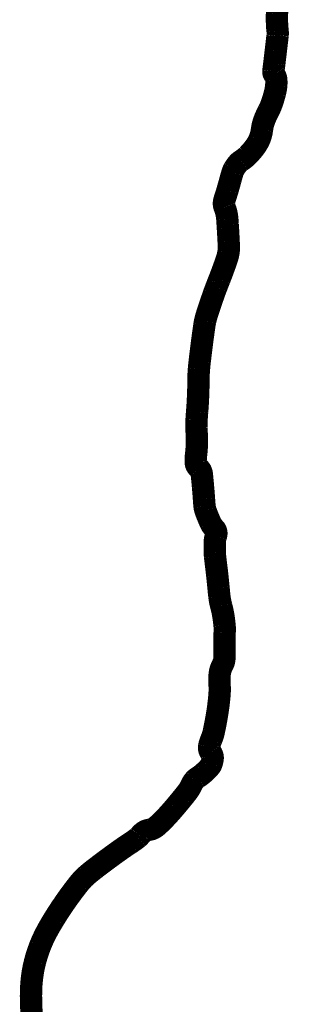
# Model space of a CAD drawing. Header units: feet. Extents: x 0.5 to 9, y 0.5 to 11.5.
# Tile 174 of 177: x 8.1276 to 8.2129, y 2.1909 to 2.496. Entities that reach past the tile are written whole.
import ezdxf

# ---------------------------------------------------------------- set-up
doc = ezdxf.new("R2010")
doc.units = ezdxf.units.FT
doc.header["$MEASUREMENT"] = 0
doc.layers.add('BELMONT-BORDER', color=5, linetype='CONTINUOUS')

msp = doc.modelspace()

# ---------------------------------------------------------------- linework, layer by layer
at = {"layer": 'BELMONT-BORDER', "color": 5, "const_width": 0.00691}
msp.add_lwpolyline([(8.13142, 2.18559, -0.015708), (8.1311, 2.19348, -0.031479), (8.13141, 2.19911, -0.034275), (8.13237, 2.2042, -0.030227), (8.13395, 2.20906, -0.030822), (8.13607, 2.2136, -0.013653), (8.13828, 2.2174, -0.0113), (8.14117, 2.22186, -0.018226), (8.14598, 2.22839, -0.044745), (8.14826, 2.23079, -0.016582), (8.15085, 2.23291, -0.006726), (8.15747, 2.23785, -0.012642), (8.16213, 2.24105, 0.026773), (8.16428, 2.24262, 0.056474), (8.16479, 2.24315, -0.039177), (8.16551, 2.24393, -0.150164), (8.16763, 2.24497, 0.138713), (8.16995, 2.24604, 0.024337), (8.17225, 2.24821, 0.015887), (8.17549, 2.25181, 0.004972), (8.17821, 2.25509, 0.009204), (8.17963, 2.25691, 0.060016), (8.18084, 2.259, -0.08562), (8.18177, 2.26043, -0.066961), (8.18281, 2.26128, 0.042669), (8.18449, 2.26254, 0.016435), (8.18569, 2.26368, 0.022735), (8.18649, 2.26457, 0.087723), (8.18693, 2.26535, 0.048764), (8.18731, 2.26692, 0.212054), (8.18676, 2.2689, -0.219963), (8.18624, 2.27081, -0.060601), (8.18687, 2.27288, 0.050495), (8.18766, 2.27533, 0.014654), (8.18881, 2.28149, 0.017513), (8.18943, 2.28668, 0.040704), (8.18944, 2.29031, -0.049596), (8.1895, 2.29329, -0.095824), (8.19039, 2.29606, 0.123104), (8.19097, 2.29826, 0.003746), (8.19098, 2.30034, -0.003374), (8.19098, 2.30265, -0.002371), (8.19103, 2.30598, 0.005253), (8.19105, 2.30749, 0.025645), (8.191, 2.30837, 0.009099), (8.1907, 2.31084, 0.032349), (8.18998, 2.31432, -0.038866), (8.18941, 2.31722, -0.005633), (8.18913, 2.32, 0.004278), (8.18876, 2.32365, 0.003884), (8.18838, 2.32692, -0.004622), (8.18806, 2.32967, -0.022474), (8.18799, 2.33089, -0.008176), (8.18799, 2.33424, -0.086091), (8.18832, 2.33597, 0.125731), (8.18845, 2.33718, 0.162565), (8.1879, 2.33828, -0.089351), (8.18665, 2.34008, -0.020283), (8.18512, 2.34385, -0.061517), (8.18482, 2.34516, -0.009183), (8.18463, 2.34747, 0.005713), (8.18434, 2.35118, 0.002097), (8.18412, 2.35358, 0.003018), (8.18395, 2.35525, 0.196239), (8.18294, 2.35712, -0.213414), (8.18207, 2.35888, -0.045892), (8.18218, 2.36116, 0.034221), (8.1824, 2.36422, 0.009733), (8.18233, 2.36951, -0.020769), (8.18234, 2.372, -0.00839), (8.18251, 2.37445, 0.00644), (8.18273, 2.37765, 0.013169), (8.18291, 2.38365, -0.019115), (8.18308, 2.38779, -0.008961), (8.18332, 2.39018, -0.00333), (8.18411, 2.3966, -0.004058), (8.18478, 2.40143, -0.016391), (8.185, 2.40262, -0.019794), (8.18535, 2.40398, -0.009075), (8.18628, 2.40691, -0.003026), (8.18775, 2.41117, -0.006949), (8.18843, 2.41301, -0.002766), (8.18893, 2.4143, 0.000844), (8.18944, 2.41559, 0.005211), (8.19073, 2.41901, 0.006616), (8.19168, 2.42173, 0.037068), (8.1922, 2.42377, 0.048072), (8.19233, 2.42539, 0.007704), (8.19226, 2.42732, 0.003539), (8.19203, 2.4315, 0.000724), (8.19197, 2.43251, 0.000448), (8.19186, 2.43413, 0.078307), (8.19102, 2.43786, -0.158146), (8.19089, 2.43979, -0.01793), (8.1912, 2.44086, 0.008544), (8.1919, 2.44309, 0.006412), (8.19285, 2.44648, -0.010214), (8.19346, 2.4486, -0.055155), (8.19395, 2.44974, -0.038278), (8.19496, 2.45122, -0.084483), (8.19622, 2.45234, 0.057731), (8.19814, 2.45388, 0.034881), (8.20039, 2.45649, 0.049899), (8.20164, 2.45857, 0.081597), (8.20256, 2.46176, -0.072183), (8.20352, 2.46539, -0.01907), (8.20464, 2.46776, 0.02749), (8.20539, 2.46941, 0.017489), (8.20593, 2.47095, 0.011891), (8.20659, 2.47325, 0.037694), (8.20698, 2.47542, 0.042798), (8.20701, 2.47737, 0.147885), (8.20645, 2.47886, -0.194316), (8.20611, 2.48004, -0.002644), (8.20639, 2.48235, 0.001533), (8.20686, 2.48633, 0.000167), (8.20739, 2.49086, 0.002446), (8.20743, 2.49117, 0.058399), (8.20741, 2.49255, -0.028804), (8.20722, 2.49533, -0.008123), (8.20723, 2.49786, 0.009336), (8.20724, 2.5004, 0.009851)], format="xyb", dxfattribs=at)

doc.saveas('drawing.dxf')
